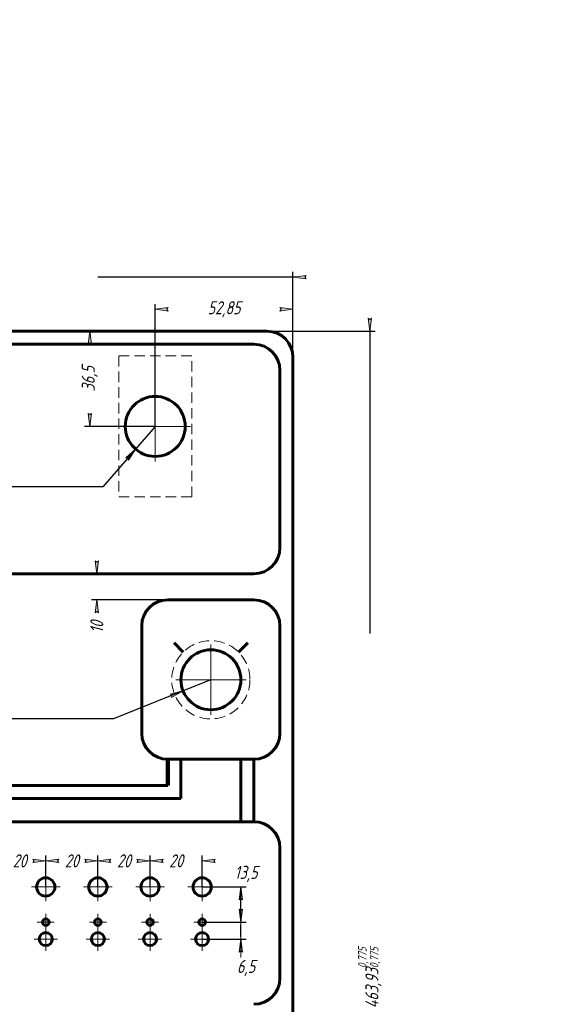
# Model space of a CAD drawing. Header units: millimetres. Extents: x 0 to 594, y 0 to 841.
# Tile 2 of 2: x 390 to 594, y 463 to 841. Entities that reach past the tile are written whole.
import ezdxf

# ---------------------------------------------------------------- set-up
doc = ezdxf.new("R2010")
doc.units = ezdxf.units.MM
for name, pattern in [('K5LT_AXLED', [19.5, 15, -1.5, 1.5, -1.5]), ('K5LT_BASIC', [0]), ('K5LT_DASHED', [6, 4, -2]), ('K5LT_REINFORCED', [0]), ('K5LT_THIN', [0])]:
    doc.linetypes.add(name, pattern=pattern)
doc.styles.add('KDIMTEXTSTYLE', font='GOST_AU.SHX', dxfattribs={"width": 0.96, "oblique": 15, "height": 5})
doc.dimstyles.new('KDIMSTYLE (1.00)', dxfattribs={"dimtxt": 5, "dimasz": 1, "dimexe": 2, "dimexo": 0, "dimgap": 1, "dimtad": 1, "dimtxsty": 'KDIMTEXTSTYLE', "dimsah": 1, "dimcen": 0, "dimdle": 1, "dimadec": 0, "dimazin": 0, "dimtfac": 0.667, "dimtmove": 0, "dimatfit": 3, "dimfxl": 1, "dimtvp": 1, "dimtolj": 1, "dimtzin": 0, "dimarcsym": 0})

# ---------------------------------------------------------------- blocks, each defined once
blk = doc.blocks.new('U1')
at = {"color": 7, "linetype": 'K5LT_DASHED', "lineweight": 18}
for p, q in [((455.6612272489, 712.0701517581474), (427.6612272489, 712.0701517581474)), ((427.6612272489, 712.0701517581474), (427.6612272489, 658.0701517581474)), ((455.6612272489, 658.0701517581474), (455.6612272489, 712.0701517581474)), ((427.6612272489, 658.0701517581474), (455.6612272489, 658.0701517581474))]:
    blk.add_line(p, q, dxfattribs=at)
blk = doc.blocks.new('U7')
at = {"color": 30, "linetype": 'K5LT_AXLED', "lineweight": 18, "true_color": 0xff8000}
for q in [(441.6612272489, 698.5701517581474), (428.1612272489, 685.0701517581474), (455.1612272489, 685.0701517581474), (441.6612272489, 671.5701517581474)]:
    blk.add_line((441.6612272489, 685.0701517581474), q, dxfattribs=at)
blk = doc.blocks.new('U8')
at = {"color": 30, "linetype": 'K5LT_AXLED', "lineweight": 18, "true_color": 0xff8000}
for q in [(463.0112272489, 601.4254426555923), (449.5112272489, 587.9254426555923), (476.5112272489, 587.9254426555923), (463.0112272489, 574.4254426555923)]:
    blk.add_line((463.0112272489, 587.9254426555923), q, dxfattribs=at)
blk = doc.blocks.new('U11')
at = {"color": 30, "linetype": 'K5LT_AXLED', "lineweight": 18, "true_color": 0xff8000}
for q in [(459.6612272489, 513.9879966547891), (454.1612272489, 508.4879966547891), (465.1612272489, 508.4879966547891), (459.6612272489, 502.9879966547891)]:
    blk.add_line((459.6612272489, 508.4879966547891), q, dxfattribs=at)
blk = doc.blocks.new('U12')
at = {"color": 30, "linetype": 'K5LT_AXLED', "lineweight": 18, "true_color": 0xff8000}
for q in [(439.6612272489, 513.9879966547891), (434.1612272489, 508.4879966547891), (445.1612272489, 508.4879966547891), (439.6612272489, 502.9879966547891)]:
    blk.add_line((439.6612272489, 508.4879966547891), q, dxfattribs=at)
blk = doc.blocks.new('U13')
at = {"color": 30, "linetype": 'K5LT_AXLED', "lineweight": 18, "true_color": 0xff8000}
for q in [(419.6612272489, 513.9879966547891), (414.1612272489, 508.4879966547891), (425.1612272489, 508.4879966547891), (419.6612272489, 502.9879966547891)]:
    blk.add_line((419.6612272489, 508.4879966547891), q, dxfattribs=at)
blk = doc.blocks.new('U14')
at = {"color": 30, "linetype": 'K5LT_AXLED', "lineweight": 18, "true_color": 0xff8000}
for q in [(399.6612272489, 513.9879966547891), (394.1612272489, 508.4879966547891), (405.1612272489, 508.4879966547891), (399.6612272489, 502.9879966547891)]:
    blk.add_line((399.6612272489, 508.4879966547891), q, dxfattribs=at)
blk = doc.blocks.new('U51')
at = {"color": 30, "linetype": 'K5LT_AXLED', "lineweight": 18, "true_color": 0xff8000}
for q in [(396.4112272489, 494.9879966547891), (399.6612272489, 498.2379966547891), (402.9112272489, 494.9879966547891), (399.6612272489, 491.7379966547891)]:
    blk.add_line((399.6612272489, 494.9879966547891), q, dxfattribs=at)
blk = doc.blocks.new('U52')
at = {"color": 30, "linetype": 'K5LT_AXLED', "lineweight": 18, "true_color": 0xff8000}
for q in [(399.6612272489, 492.9879966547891), (395.1612272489, 488.4879966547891), (404.1612272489, 488.4879966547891), (399.6612272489, 483.9879966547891)]:
    blk.add_line((399.6612272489, 488.4879966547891), q, dxfattribs=at)
blk = doc.blocks.new('U53')
at = {"color": 30, "linetype": 'K5LT_AXLED', "lineweight": 18, "true_color": 0xff8000}
for q in [(416.4112272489, 494.9879966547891), (419.6612272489, 498.2379966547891), (422.9112272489, 494.9879966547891), (419.6612272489, 491.7379966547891)]:
    blk.add_line((419.6612272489, 494.9879966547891), q, dxfattribs=at)
blk = doc.blocks.new('U54')
at = {"color": 30, "linetype": 'K5LT_AXLED', "lineweight": 18, "true_color": 0xff8000}
for q in [(419.6612272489, 492.9879966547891), (415.1612272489, 488.4879966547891), (424.1612272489, 488.4879966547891), (419.6612272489, 483.9879966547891)]:
    blk.add_line((419.6612272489, 488.4879966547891), q, dxfattribs=at)
blk = doc.blocks.new('U55')
at = {"color": 30, "linetype": 'K5LT_AXLED', "lineweight": 18, "true_color": 0xff8000}
for q in [(436.4112272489, 494.9879966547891), (439.6612272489, 498.2379966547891), (442.9112272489, 494.9879966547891), (439.6612272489, 491.7379966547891)]:
    blk.add_line((439.6612272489, 494.9879966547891), q, dxfattribs=at)
blk = doc.blocks.new('U56')
at = {"color": 30, "linetype": 'K5LT_AXLED', "lineweight": 18, "true_color": 0xff8000}
for q in [(439.6612272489, 492.9879966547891), (435.1612272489, 488.4879966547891), (444.1612272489, 488.4879966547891), (439.6612272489, 483.9879966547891)]:
    blk.add_line((439.6612272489, 488.4879966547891), q, dxfattribs=at)
blk = doc.blocks.new('U57')
at = {"color": 30, "linetype": 'K5LT_AXLED', "lineweight": 18, "true_color": 0xff8000}
for q in [(456.4112272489, 494.9879966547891), (459.6612272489, 498.2379966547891), (462.9112272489, 494.9879966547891), (459.6612272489, 491.7379966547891)]:
    blk.add_line((459.6612272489, 494.9879966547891), q, dxfattribs=at)
blk = doc.blocks.new('U58')
at = {"color": 30, "linetype": 'K5LT_AXLED', "lineweight": 18, "true_color": 0xff8000}
for q in [(459.6612272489, 492.9879966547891), (455.1612272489, 488.4879966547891), (464.1612272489, 488.4879966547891), (459.6612272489, 483.9879966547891)]:
    blk.add_line((459.6612272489, 488.4879966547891), q, dxfattribs=at)
blk = doc.blocks.new('KDIMARROW_01')
blk.add_hatch(color=0).paths.add_polyline_path([(-5, -0.6582624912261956), (0, 0), (-5, 0.658262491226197), (-4.5, 6e-16)])
at = {"color": 0, "linetype": 'K5LT_THIN', "lineweight": 18}
for p, q in [((-4.5, 6e-16), (-5, 0.658262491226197)), ((-5, 0.658262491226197), (0, 0)), ((0, 0), (-5, -0.6582624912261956)), ((-5, -0.6582624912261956), (-4.5, 6e-16)), ((0, 0), (-1, 0))]:
    blk.add_line(p, q, dxfattribs=at)
blk = doc.blocks.new('KDIMARROW_02')
blk.add_hatch(color=0).paths.add_polyline_path([(4.5, -6e-16), (5, 0.6582624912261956), (0, 0), (5, -0.658262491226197)])
at = {"color": 0, "linetype": 'K5LT_THIN', "lineweight": 18}
for p, q in [((0, 0), (-1, 0)), ((5, 0.6582624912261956), (0, 0)), ((0, 0), (5, -0.658262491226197)), ((0, 0), (7, -9e-16)), ((4.5, -6e-16), (5, 0.6582624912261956)), ((5, -0.658262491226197), (4.5, -6e-16))]:
    blk.add_line(p, q, dxfattribs=at)

msp = doc.modelspace()

# ---------------------------------------------------------------- linework, layer by layer
at = {"color": 150, "linetype": 'K5LT_BASIC', "lineweight": 60, "true_color": 0x0080ff}
for p, q in [((201.6612272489, 721.5701517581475), (484.5112272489, 721.5701517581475)), ((206.6612272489, 716.5701517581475), (479.5112272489, 716.5701517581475)), ((494.5112272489, 711.5701517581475), (494.5112272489, 267.641145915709)), ((489.5112272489, 706.5701517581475), (489.5112272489, 638.5701517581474)), ((206.6612272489, 628.5701517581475), (479.5112272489, 628.5701517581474)), ((446.5112272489, 618.5701517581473), (479.5112272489, 618.5701517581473)), ((436.5112272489, 608.5701517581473), (436.5112272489, 567.4254426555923)), ((489.5112272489, 608.5701517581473), (489.5112272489, 567.4254426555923)), ((448.8690916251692, 602.0675782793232), (452.4046255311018, 598.5320443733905)), ((477.153362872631, 602.0675782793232), (473.6178289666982, 598.5320443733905)), ((479.5112272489, 557.4254426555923), (446.5112272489, 557.4254426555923)), ((451.5112272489, 542.4254426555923), (451.5112272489, 557.4254426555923)), ((474.5112272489, 557.4254426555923), (474.5112272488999, 533.487996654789)), ((479.5112272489, 557.4254426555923), (479.5112272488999, 533.487996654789)), ((172.8143461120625, 547.4254426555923), (446.5112272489, 547.4254426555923)), ((167.8143461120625, 542.4254426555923), (451.5112272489, 542.4254426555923)), ((479.5112272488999, 533.487996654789), (139.8147387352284, 533.4879966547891)), ((489.5112272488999, 513.487996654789), (489.5112272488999, 523.487996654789)), ((489.5112272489, 473.487996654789), (489.5112272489, 513.487996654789))]:
    msp.add_line(p, q, dxfattribs=at)
at = {"color": 134, "linetype": 'K5LT_REINFORCED', "lineweight": 100, "true_color": 0x009696}
msp.add_line((446.5112272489, 547.4254426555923), (446.5112272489, 557.4254426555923), dxfattribs=at)
at = {"color": 150, "linetype": 'K5LT_BASIC', "lineweight": 60, "true_color": 0x0080ff}
for centre, radius in [((441.6612272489, 685.0701517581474), 11.5), ((463.0112272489, 587.9254426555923), 11.5), ((399.6612272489, 508.4879966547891), 3.5), ((419.6612272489, 508.4879966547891), 3.5), ((439.6612272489, 508.4879966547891), 3.5), ((459.6612272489, 508.4879966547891), 3.5), ((399.6612272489, 494.9879966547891), 1.25), ((419.6612272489, 494.9879966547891), 1.25), ((439.6612272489, 494.9879966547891), 1.25), ((459.6612272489, 494.9879966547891), 1.25), ((399.6612272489, 488.4879966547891), 2.5), ((419.6612272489, 488.4879966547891), 2.5), ((439.6612272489, 488.4879966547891), 2.5), ((459.6612272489, 488.4879966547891), 2.5)]:
    msp.add_circle(centre, radius, dxfattribs=at)
at = {"color": 7, "linetype": 'K5LT_DASHED', "lineweight": 18}
msp.add_circle((463.0112272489, 587.9254426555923), 15, dxfattribs=at)
at = {"color": 150, "linetype": 'K5LT_BASIC', "lineweight": 60, "true_color": 0x0080ff}
for centre, start, end in [((484.5112272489, 711.5701517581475), 0, 90), ((479.5112272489, 706.5701517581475), 0, 90), ((479.5112272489, 638.5701517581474), 270, 0), ((446.5112272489, 608.5701517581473), 90, 180), ((479.5112272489, 608.5701517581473), 0, 90), ((446.5112272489, 567.4254426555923), 180, 270), ((479.5112272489, 567.4254426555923), 270, 0), ((479.5112272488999, 523.487996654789), 0, 90), ((479.5112272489, 473.487996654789), 270, 0)]:
    msp.add_arc(centre, 10, start, end, dxfattribs=at)

# ---------------------------------------------------------------- block references
for name in ['U1', 'U7', 'U8', 'U14', 'U13', 'U12', 'U11', 'U51', 'U53', 'U55', 'U57', 'U52', 'U54', 'U56', 'U58']:
    msp.add_blockref(name, (0, 0))

# ---------------------------------------------------------------- dimensions: what is measured, and where the dimension line sits
at = {"color": 7}
for base, p1, p2, location in [((191.6612272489, 742.2999735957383), (494.5112272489, 711.5701517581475), (191.6612272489, 711.5701517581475), (359.6612272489, 742.2999735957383)), ((494.5112272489, 729.9639300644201), (441.6612272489, 685.0701517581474), (494.5112272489, 711.5701517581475), (468.0862272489, 729.9639300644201)), ((379.6612272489, 518.4879966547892), (399.6612272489, 508.4879966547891), (379.6612272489, 508.4879966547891), (389.6612272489, 518.4879966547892)), ((399.6612272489, 518.4879966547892), (419.6612272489, 508.4879966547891), (399.6612272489, 508.4879966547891), (409.6612272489, 518.4879966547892)), ((419.6612272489, 518.4879966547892), (439.6612272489, 508.4879966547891), (419.6612272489, 508.4879966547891), (429.6612272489, 518.4879966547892)), ((439.6612272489, 518.4879966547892), (459.6612272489, 508.4879966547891), (439.6612272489, 508.4879966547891), (449.6612272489, 518.4879966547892))]:
    msp.add_linear_dim(base=base, p1=p1, p2=p2, location=location, dimstyle='KDIMSTYLE (1.00)', override={"dimexo": 0, "dimpost": '\\H5.0;\\W0.965;\\Q15;<>', "dimblk1": 'KDIMARROW_01', "dimblk2": 'KDIMARROW_01', "dimse1": 0, "dimse2": 0, "dimclrt": 7, "dimtolj": 1}, dxfattribs=at).render()
for base, p1, p2, location, override in [((416.5643890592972, 721.5701517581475), (441.6612272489, 685.0701517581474), (484.5112272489, 721.5701517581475), (416.5643890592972, 703.3201517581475), {"dimexo": 0, "dimpost": '\\H5.0;\\W0.965;\\Q15;<>', "dimblk1": 'KDIMARROW_01', "dimblk2": 'KDIMARROW_01', "dimse1": 0, "dimse2": 0, "dimclrt": 7, "dimtolj": 1}), ((523.9770118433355, 257.641145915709), (484.5112272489, 721.5701517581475), (484.5112272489, 257.641145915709), (523.9770118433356, 473.641145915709), {"dimexo": 0, "dimpost": '\\H5.0;\\W0.965;\\Q15;<>\\H0.65x;\\S0,775^ 0,775;\\H1.5x;', "dimblk1": 'KDIMARROW_01', "dimblk2": 'KDIMARROW_01', "dimse1": 0, "dimse2": 0, "dimclrt": 7, "dimtolj": 1}), ((359.6612272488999, 628.5701517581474), (331.1612272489, 618.5701517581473), (479.5112272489, 628.5701517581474), (359.6612272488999, 608.1466102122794), {"dimexo": 0, "dimpost": '\\H5.0;\\W0.965;\\Q15;<>', "dimblk1": 'KDIMARROW_01', "dimblk2": 'KDIMARROW_01', "dimse1": 0, "dimse2": 0, "dimclrt": 7, "dimtolj": 1}), ((419.2470396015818, 618.5701517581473), (479.5112272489, 628.5701517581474), (446.5112272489, 618.5701517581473), (419.2470396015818, 608.1466102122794), {"dimexo": 0, "dimpost": '\\H5.0;\\W0.965;\\Q15;<>', "dimblk1": 'KDIMARROW_01', "dimblk2": 'KDIMARROW_01', "dimse1": 0, "dimse2": 0, "dimclrt": 7, "dimtolj": 1}), ((474.5112272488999, 508.4879966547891), (459.6612272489, 494.9879966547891), (459.6612272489, 508.4879966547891), (476.5112272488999, 513.4829966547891), {"dimexo": 0, "dimtoh": 1, "dimpost": '\\H5.0;\\W0.965;\\Q15;<>', "dimblk1": 'KDIMARROW_01', "dimblk2": 'KDIMARROW_01', "dimse1": 0, "dimse2": 0, "dimclrt": 7, "dimtmove": 1, "dimtolj": 1}), ((474.5112272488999, 494.9879966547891), (459.6612272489, 488.4879966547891), (459.6612272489, 494.9879966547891), (476.5112272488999, 477.4379966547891), {"dimexo": 0, "dimtoh": 1, "dimpost": '\\H5.0;\\W0.965;\\Q15;<>', "dimblk1": 'KDIMARROW_02', "dimblk2": 'KDIMARROW_02', "dimse1": 0, "dimse2": 0, "dimclrt": 7, "dimtmove": 1, "dimtolj": 1})]:
    msp.add_linear_dim(base=base, p1=p1, p2=p2, angle=90, location=location, dimstyle='KDIMSTYLE (1.00)', override=override, dxfattribs=at).render()
for center, radius, location in [((441.6612272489, 685.0701517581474), 11.500000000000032, (421.5889695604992, 661.8503556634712)), ((463.0112272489, 587.9254426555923), 11.49999999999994, (425.6996605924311, 572.9254426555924))]:
    msp.add_diameter_dim(center=center, radius=radius, location=location, dimstyle='KDIMSTYLE (1.00)', override={"dimtih": 1, "dimtoh": 1, "dimpost": '\\H5.0;\\W0.965;\\Q15;\\Q15;отв. \\H5.0;\\W0.965;\\Q15;∅<>', "dimblk1": 'KDIMARROW_01', "dimblk2": 'KDIMARROW_01', "dimclrt": 7, "dimtmove": 1, "dimatfit": 2, "dimtolj": 1}, dxfattribs=at).render()

doc.saveas('drawing.dxf')
